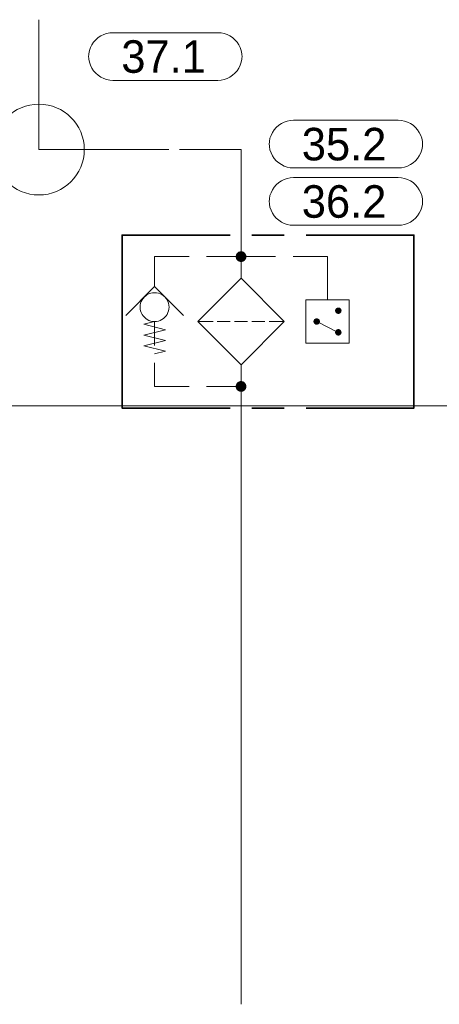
# Model space of a CAD drawing. Header units: millimetres. Extents: x 0 to 203, y 0 to 47.
# Tile 47 of 196: x 37.87 to 39.4, y 3.48 to 7.05. Entities that reach past the tile are written whole.
import ezdxf

# ---------------------------------------------------------------- set-up
doc = ezdxf.new("R2010")
doc.units = ezdxf.units.MM
for name, color, linetype in [('PDF_Geomertry', 7, 'Continuous'), ('PDF_Solid Fills', 7, 'Continuous'), ('PDF_Text', 7, 'Continuous')]:
    doc.layers.add(name, color=color, linetype=linetype)
doc.styles.add('PDF Arial', font='txt')

msp = doc.modelspace()

# ---------------------------------------------------------------- hatches: boundary and pattern name
at = {"layer": 'PDF_Solid Fills', "transparency": 33554559}
for points in [[(38.6785, 6.1943), (38.659, 6.1971), (38.6599, 6.1993)], [(38.6785, 6.1943), (38.659, 6.1943), (38.659, 6.1971)], [(38.6785, 6.1943), (38.659, 6.1915), (38.659, 6.1943)], [(38.6785, 6.1943), (38.6599, 6.1896), (38.659, 6.1915)], [(38.6785, 6.1943), (38.6599, 6.1993), (38.6604, 6.2021)], [(38.6785, 6.1943), (38.6604, 6.1868), (38.6599, 6.1896)], [(38.6785, 6.1943), (38.6604, 6.2021), (38.6613, 6.204)], [(38.6785, 6.1943), (38.6613, 6.1846), (38.6604, 6.1868)], [(38.6785, 6.1943), (38.6613, 6.204), (38.6626, 6.2062)], [(38.6785, 6.1943), (38.6626, 6.1826), (38.6613, 6.1846)], [(38.6785, 6.1943), (38.6626, 6.2062), (38.6646, 6.2082)], [(38.6785, 6.1943), (38.6646, 6.1804), (38.6626, 6.1826)], [(38.6785, 6.1943), (38.6646, 6.2082), (38.6668, 6.2096)], [(38.6785, 6.1943), (38.6668, 6.179), (38.6646, 6.1804)], [(38.6785, 6.1943), (38.6668, 6.2096), (38.6687, 6.2118)], [(38.6785, 6.1943), (38.6687, 6.1776), (38.6668, 6.179)], [(38.6785, 6.1943), (38.6687, 6.2118), (38.671, 6.2124)], [(38.6785, 6.1943), (38.671, 6.1763), (38.6687, 6.1776)], [(38.6785, 6.1943), (38.671, 6.2124), (38.6737, 6.2132)], [(38.6785, 6.1943), (38.6737, 6.1757), (38.671, 6.1763)], [(38.6785, 6.1943), (38.6737, 6.2132), (38.6757, 6.2138)], [(38.6785, 6.1943), (38.6757, 6.1749), (38.6737, 6.1757)], [(38.6785, 6.1943), (38.6757, 6.2138), (38.6785, 6.2138)], [(38.6785, 6.1943), (38.6785, 6.1749), (38.6757, 6.1749)], [(38.6785, 6.1943), (38.6813, 6.2138), (38.6835, 6.2132)], [(38.6785, 6.1943), (38.6785, 6.2138), (38.6813, 6.2138)], [(38.6785, 6.1943), (38.6835, 6.2132), (38.6862, 6.2124)], [(38.6785, 6.1943), (38.6862, 6.2124), (38.6882, 6.2118)], [(38.6785, 6.1943), (38.6882, 6.2118), (38.6904, 6.2096)], [(38.6785, 6.1943), (38.6904, 6.2096), (38.6924, 6.2082)], [(38.6785, 6.1943), (38.6924, 6.2082), (38.6938, 6.2062)], [(38.6785, 6.1943), (38.6938, 6.2062), (38.6951, 6.204)], [(38.6785, 6.1943), (38.6951, 6.204), (38.6965, 6.2021)], [(38.6785, 6.1943), (38.6965, 6.2021), (38.6974, 6.1993)], [(38.6785, 6.1943), (38.6974, 6.1993), (38.6979, 6.1971)], [(38.6785, 6.1943), (38.6979, 6.1971), (38.6979, 6.1943)], [(38.6785, 6.1943), (38.6813, 6.1749), (38.6785, 6.1749)], [(38.6785, 6.1943), (38.6835, 6.1757), (38.6813, 6.1749)], [(38.6785, 6.1943), (38.6862, 6.1763), (38.6835, 6.1757)], [(38.6785, 6.1943), (38.6882, 6.1776), (38.6862, 6.1763)], [(38.6785, 6.1943), (38.6904, 6.179), (38.6882, 6.1776)], [(38.6785, 6.1943), (38.6924, 6.1804), (38.6904, 6.179)], [(38.6785, 6.1943), (38.6938, 6.1826), (38.6924, 6.1804)], [(38.6785, 6.1943), (38.6951, 6.1846), (38.6938, 6.1826)], [(38.6785, 6.1943), (38.6965, 6.1868), (38.6951, 6.1846)], [(38.6785, 6.1943), (38.6974, 6.1896), (38.6965, 6.1868)], [(38.6785, 6.1943), (38.6979, 6.1915), (38.6974, 6.1896)], [(38.6785, 6.1943), (38.6979, 6.1943), (38.6979, 6.1915)], [(39.0321, 5.9979), (39.0238, 6.0063), (39.0251, 6.0076)], [(39.0321, 5.9979), (39.0251, 6.0076), (39.0265, 6.0082)], [(39.0321, 5.9979), (39.0265, 6.0082), (39.0279, 6.009)], [(39.0321, 5.9979), (39.0279, 6.009), (39.0293, 6.0096)], [(39.0321, 5.9979), (39.0293, 6.0096), (39.0307, 6.0096)], [(39.0321, 5.9979), (39.0307, 6.0096), (39.0321, 6.0096)], [(39.0321, 5.9979), (39.0349, 6.0096), (39.0368, 6.009)], [(39.0321, 5.9979), (39.0335, 6.0096), (39.0349, 6.0096)], [(39.0321, 5.9979), (39.0321, 6.0096), (39.0335, 6.0096)], [(39.0321, 5.9979), (39.0368, 6.009), (39.0382, 6.0082)], [(39.0321, 5.9979), (39.0382, 6.0082), (39.039, 6.0076)], [(39.0321, 5.9979), (39.039, 6.0076), (39.0404, 6.0063)], [(39.0321, 5.9979), (39.0201, 5.9993), (39.021, 6.0012)], [(39.0321, 5.9979), (39.0201, 5.9979), (39.0201, 5.9993)], [(39.0321, 5.9979), (39.0201, 5.9965), (39.0201, 5.9979)], [(39.0321, 5.9979), (39.021, 5.9951), (39.0201, 5.9965)], [(39.0321, 5.9979), (39.021, 6.0026), (39.0215, 6.004)], [(39.0321, 5.9979), (39.021, 6.0012), (39.021, 6.0026)], [(39.0321, 5.9979), (39.021, 5.9938), (39.021, 5.9951)], [(39.0321, 5.9979), (39.0215, 5.9924), (39.021, 5.9938)], [(39.0321, 5.9979), (39.0215, 6.004), (39.0229, 6.0049)], [(39.0321, 5.9979), (39.0229, 5.991), (39.0215, 5.9924)], [(39.0321, 5.9979), (39.0229, 6.0049), (39.0238, 6.0063)], [(39.0321, 5.9979), (39.0238, 5.9896), (39.0229, 5.991)], [(39.0321, 5.9979), (39.0251, 5.9888), (39.0238, 5.9896)], [(39.0321, 5.9979), (39.0265, 5.9874), (39.0251, 5.9888)], [(39.0321, 5.9979), (39.0279, 5.9868), (39.0265, 5.9874)], [(39.0321, 5.9979), (39.0293, 5.9868), (39.0279, 5.9868)], [(39.0321, 5.9979), (39.0307, 5.986), (39.0293, 5.9868)], [(39.0321, 5.9979), (39.0321, 5.986), (39.0307, 5.986)], [(39.0321, 5.9979), (39.0404, 6.0063), (39.0418, 6.0049)], [(39.0321, 5.9979), (39.0418, 6.0049), (39.0424, 6.004)], [(39.0321, 5.9979), (39.0424, 6.004), (39.0432, 6.0026)], [(39.0321, 5.9979), (39.0432, 6.0026), (39.0432, 6.0012)], [(39.0321, 5.9979), (39.0432, 6.0012), (39.0437, 5.9993)], [(39.0321, 5.9979), (39.0437, 5.9993), (39.0437, 5.9979)], [(39.0321, 5.9979), (39.0335, 5.986), (39.0321, 5.986)], [(39.0321, 5.9979), (39.0349, 5.9868), (39.0335, 5.986)], [(39.0321, 5.9979), (39.0368, 5.9868), (39.0349, 5.9868)], [(39.0321, 5.9979), (39.0382, 5.9874), (39.0368, 5.9868)], [(39.0321, 5.9979), (39.039, 5.9888), (39.0382, 5.9874)], [(39.0321, 5.9979), (39.0404, 5.9896), (39.039, 5.9888)], [(39.0321, 5.9979), (39.0418, 5.991), (39.0404, 5.9896)], [(39.0321, 5.9979), (39.0424, 5.9924), (39.0418, 5.991)], [(39.0321, 5.9979), (39.0432, 5.9938), (39.0424, 5.9924)], [(39.0321, 5.9979), (39.0432, 5.9951), (39.0432, 5.9938)], [(39.0321, 5.9979), (39.0437, 5.9965), (39.0432, 5.9951)], [(39.0321, 5.9979), (39.0437, 5.9979), (39.0437, 5.9965)], [(38.9535, 5.959), (38.9418, 5.9604), (38.9424, 5.9618)], [(38.9535, 5.959), (38.9418, 5.959), (38.9418, 5.9604)], [(38.9535, 5.959), (38.9418, 5.9568), (38.9418, 5.959)], [(38.9535, 5.959), (38.9424, 5.9554), (38.9418, 5.9568)], [(38.9535, 5.959), (38.9424, 5.9632), (38.9432, 5.9646)], [(38.9535, 5.959), (38.9424, 5.9618), (38.9424, 5.9632)], [(38.9535, 5.959), (38.9424, 5.954), (38.9424, 5.9554)], [(38.9535, 5.959), (38.9432, 5.9526), (38.9424, 5.954)], [(38.9535, 5.959), (38.9432, 5.9646), (38.9438, 5.966)], [(38.9535, 5.959), (38.9438, 5.9513), (38.9432, 5.9526)], [(38.9535, 5.959), (38.9438, 5.966), (38.9451, 5.9674)], [(38.9535, 5.959), (38.9451, 5.9507), (38.9438, 5.9513)], [(38.9535, 5.959), (38.9451, 5.9674), (38.9465, 5.9679)], [(38.9535, 5.959), (38.9465, 5.9493), (38.9451, 5.9507)], [(38.9535, 5.959), (38.9465, 5.9679), (38.9474, 5.9688)], [(38.9535, 5.959), (38.9474, 5.9485), (38.9465, 5.9493)], [(38.9535, 5.959), (38.9474, 5.9688), (38.9487, 5.9693)], [(38.9535, 5.959), (38.9487, 5.9479), (38.9474, 5.9485)], [(38.9535, 5.959), (38.9487, 5.9693), (38.9507, 5.9701)], [(38.9535, 5.959), (38.9507, 5.9471), (38.9487, 5.9479)], [(38.9535, 5.959), (38.9507, 5.9701), (38.9521, 5.9701)], [(38.9535, 5.959), (38.9521, 5.9471), (38.9507, 5.9471)], [(38.9535, 5.959), (38.9521, 5.9701), (38.9535, 5.9707)], [(38.9535, 5.959), (38.9535, 5.9471), (38.9521, 5.9471)], [(38.9535, 5.959), (38.9535, 5.9707), (38.9549, 5.9701)], [(38.9535, 5.959), (38.9563, 5.9701), (38.9576, 5.9693)], [(38.9535, 5.959), (38.9549, 5.9701), (38.9563, 5.9701)], [(38.9535, 5.959), (38.9576, 5.9693), (38.959, 5.9688)], [(38.9535, 5.959), (38.959, 5.9688), (38.9604, 5.9679)], [(38.9535, 5.959), (38.9604, 5.9679), (38.9618, 5.9674)], [(38.9535, 5.959), (38.9618, 5.9674), (38.9626, 5.966)], [(38.9535, 5.959), (38.9626, 5.966), (38.964, 5.9646)], [(38.9535, 5.959), (38.964, 5.9646), (38.9646, 5.9632)], [(38.9535, 5.959), (38.9646, 5.9632), (38.9646, 5.9618)], [(38.9535, 5.959), (38.9646, 5.9618), (38.9654, 5.9604)], [(38.9535, 5.959), (38.9654, 5.9604), (38.9654, 5.959)], [(38.9535, 5.959), (38.9549, 5.9471), (38.9535, 5.9471)], [(38.9535, 5.959), (38.9563, 5.9471), (38.9549, 5.9471)], [(38.9535, 5.959), (38.9576, 5.9479), (38.9563, 5.9471)], [(38.9535, 5.959), (38.959, 5.9485), (38.9576, 5.9479)], [(38.9535, 5.959), (38.9604, 5.9493), (38.959, 5.9485)], [(38.9535, 5.959), (38.9618, 5.9507), (38.9604, 5.9493)], [(38.9535, 5.959), (38.9626, 5.9513), (38.9618, 5.9507)], [(38.9535, 5.959), (38.964, 5.9526), (38.9626, 5.9513)], [(38.9535, 5.959), (38.9646, 5.954), (38.964, 5.9526)], [(38.9535, 5.959), (38.9646, 5.9554), (38.9646, 5.954)], [(38.9535, 5.959), (38.9654, 5.9568), (38.9646, 5.9554)], [(38.9535, 5.959), (38.9654, 5.959), (38.9654, 5.9568)], [(39.0321, 5.9193), (39.0201, 5.9207), (39.021, 5.9221)], [(39.0321, 5.9193), (39.0201, 5.9193), (39.0201, 5.9207)], [(39.0321, 5.9193), (39.0201, 5.9179), (39.0201, 5.9193)], [(39.0321, 5.9193), (39.021, 5.9165), (39.0201, 5.9179)], [(39.0321, 5.9193), (39.021, 5.9235), (39.0215, 5.9249)], [(39.0321, 5.9193), (39.021, 5.9221), (39.021, 5.9235)], [(39.0321, 5.9193), (39.021, 5.9146), (39.021, 5.9165)], [(39.0321, 5.9193), (39.0215, 5.9132), (39.021, 5.9146)], [(39.0321, 5.9193), (39.0215, 5.9249), (39.0229, 5.9263)], [(39.0321, 5.9193), (39.0229, 5.9124), (39.0215, 5.9132)], [(39.0321, 5.9193), (39.0229, 5.9263), (39.0238, 5.9276)], [(39.0321, 5.9193), (39.0238, 5.911), (39.0229, 5.9124)], [(39.0321, 5.9193), (39.0238, 5.9276), (39.0251, 5.9285)], [(39.0321, 5.9193), (39.0251, 5.9096), (39.0238, 5.911)], [(39.0321, 5.9193), (39.0251, 5.9285), (39.0265, 5.9299)], [(39.0321, 5.9193), (39.0265, 5.909), (39.0251, 5.9096)], [(39.0321, 5.9193), (39.0265, 5.9299), (39.0279, 5.9304)], [(39.0321, 5.9193), (39.0279, 5.9082), (39.0265, 5.909)], [(39.0321, 5.9193), (39.0279, 5.9304), (39.0293, 5.9304)], [(39.0321, 5.9193), (39.0293, 5.9082), (39.0279, 5.9082)], [(39.0321, 5.9193), (39.0293, 5.9304), (39.0307, 5.9313)], [(39.0321, 5.9193), (39.0307, 5.9076), (39.0293, 5.9082)], [(39.0321, 5.9193), (39.0307, 5.9313), (39.0321, 5.9313)], [(39.0321, 5.9193), (39.0321, 5.9076), (39.0307, 5.9076)], [(39.0321, 5.9193), (39.0335, 5.9313), (39.0349, 5.9304)], [(39.0321, 5.9193), (39.0321, 5.9313), (39.0335, 5.9313)], [(39.0321, 5.9193), (39.0368, 5.9304), (39.0382, 5.9299)], [(39.0321, 5.9193), (39.0349, 5.9304), (39.0368, 5.9304)], [(39.0321, 5.9193), (39.0382, 5.9299), (39.039, 5.9285)], [(39.0321, 5.9193), (39.039, 5.9285), (39.0404, 5.9276)], [(39.0321, 5.9193), (39.0404, 5.9276), (39.0418, 5.9263)], [(39.0321, 5.9193), (39.0418, 5.9263), (39.0424, 5.9249)], [(39.0321, 5.9193), (39.0424, 5.9249), (39.0432, 5.9235)], [(39.0321, 5.9193), (39.0432, 5.9235), (39.0432, 5.9221)], [(39.0321, 5.9193), (39.0432, 5.9221), (39.0437, 5.9207)], [(39.0321, 5.9193), (39.0437, 5.9207), (39.0437, 5.9193)], [(39.0321, 5.9193), (39.0335, 5.9076), (39.0321, 5.9076)], [(39.0321, 5.9193), (39.0349, 5.9082), (39.0335, 5.9076)], [(39.0321, 5.9193), (39.0368, 5.9082), (39.0349, 5.9082)], [(39.0321, 5.9193), (39.0382, 5.909), (39.0368, 5.9082)], [(39.0321, 5.9193), (39.039, 5.9096), (39.0382, 5.909)], [(39.0321, 5.9193), (39.0404, 5.911), (39.039, 5.9096)], [(39.0321, 5.9193), (39.0418, 5.9124), (39.0404, 5.911)], [(39.0321, 5.9193), (39.0424, 5.9132), (39.0418, 5.9124)], [(39.0321, 5.9193), (39.0432, 5.9146), (39.0424, 5.9132)], [(39.0321, 5.9193), (39.0432, 5.9165), (39.0432, 5.9146)], [(39.0321, 5.9193), (39.0437, 5.9179), (39.0432, 5.9165)], [(39.0321, 5.9193), (39.0437, 5.9193), (39.0437, 5.9179)], [(38.6785, 5.7229), (38.659, 5.7257), (38.6599, 5.7276)], [(38.6785, 5.7229), (38.659, 5.7229), (38.659, 5.7257)], [(38.6785, 5.7229), (38.659, 5.7201), (38.659, 5.7229)], [(38.6785, 5.7229), (38.6599, 5.7179), (38.659, 5.7201)], [(38.6785, 5.7229), (38.6599, 5.7276), (38.6604, 5.7304)], [(38.6785, 5.7229), (38.6604, 5.7151), (38.6599, 5.7179)], [(38.6785, 5.7229), (38.6604, 5.7304), (38.6613, 5.7326)], [(38.6785, 5.7229), (38.6613, 5.7132), (38.6604, 5.7151)], [(38.6785, 5.7229), (38.6613, 5.7326), (38.6626, 5.7346)], [(38.6785, 5.7229), (38.6626, 5.711), (38.6613, 5.7132)], [(38.6785, 5.7229), (38.6626, 5.7346), (38.6646, 5.7368)], [(38.6785, 5.7229), (38.6646, 5.709), (38.6626, 5.711)], [(38.6785, 5.7229), (38.6646, 5.7368), (38.6668, 5.7388)], [(38.6785, 5.7229), (38.6668, 5.7076), (38.6646, 5.709)], [(38.6785, 5.7229), (38.6668, 5.7388), (38.6687, 5.7401)], [(38.6785, 5.7229), (38.6687, 5.7062), (38.6668, 5.7076)], [(38.6785, 5.7229), (38.6687, 5.7401), (38.671, 5.741)], [(38.6785, 5.7229), (38.671, 5.7049), (38.6687, 5.7062)], [(38.6785, 5.7229), (38.671, 5.741), (38.6737, 5.7415)], [(38.6785, 5.7229), (38.6737, 5.704), (38.671, 5.7049)], [(38.6785, 5.7229), (38.6737, 5.7415), (38.6757, 5.7424)], [(38.6785, 5.7229), (38.6757, 5.7035), (38.6737, 5.704)], [(38.6785, 5.7229), (38.6757, 5.7424), (38.6785, 5.7424)], [(38.6785, 5.7229), (38.6785, 5.7035), (38.6757, 5.7035)], [(38.6785, 5.7229), (38.6813, 5.7424), (38.6835, 5.7415)], [(38.6785, 5.7229), (38.6785, 5.7424), (38.6813, 5.7424)], [(38.6785, 5.7229), (38.6835, 5.7415), (38.6862, 5.741)], [(38.6785, 5.7229), (38.6862, 5.741), (38.6882, 5.7401)], [(38.6785, 5.7229), (38.6882, 5.7401), (38.6904, 5.7388)], [(38.6785, 5.7229), (38.6904, 5.7388), (38.6924, 5.7368)], [(38.6785, 5.7229), (38.6924, 5.7368), (38.6938, 5.7346)], [(38.6785, 5.7229), (38.6938, 5.7346), (38.6951, 5.7326)], [(38.6785, 5.7229), (38.6951, 5.7326), (38.6965, 5.7304)], [(38.6785, 5.7229), (38.6965, 5.7304), (38.6974, 5.7276)], [(38.6785, 5.7229), (38.6974, 5.7276), (38.6979, 5.7257)], [(38.6785, 5.7229), (38.6979, 5.7257), (38.6979, 5.7229)], [(38.6785, 5.7229), (38.6813, 5.7035), (38.6785, 5.7035)], [(38.6785, 5.7229), (38.6835, 5.704), (38.6813, 5.7035)], [(38.6785, 5.7229), (38.6862, 5.7049), (38.6835, 5.704)], [(38.6785, 5.7229), (38.6882, 5.7062), (38.6862, 5.7049)], [(38.6785, 5.7229), (38.6904, 5.7076), (38.6882, 5.7062)], [(38.6785, 5.7229), (38.6924, 5.709), (38.6904, 5.7076)], [(38.6785, 5.7229), (38.6938, 5.711), (38.6924, 5.709)], [(38.6785, 5.7229), (38.6951, 5.7132), (38.6938, 5.711)], [(38.6785, 5.7229), (38.6965, 5.7151), (38.6951, 5.7132)], [(38.6785, 5.7229), (38.6974, 5.7179), (38.6965, 5.7151)], [(38.6785, 5.7229), (38.6979, 5.7201), (38.6974, 5.7179)], [(38.6785, 5.7229), (38.6979, 5.7229), (38.6979, 5.7201)]]:
    msp.add_hatch(color=256, dxfattribs=at).paths.add_polyline_path(points)

# ---------------------------------------------------------------- linework, layer by layer
at = {"layer": 'PDF_Geomertry', "lineweight": 15}
for points in [[(37.9438, 6.9763), (37.9438, 7.0549), (37.9438, 6.5832), (38.4154, 6.5832), (38.3368, 6.5832)], [(38.6785, 6.116), (38.6785, 6.2729), (38.6785, 6.5832), (38.4543, 6.5832)], [(38.364, 6.0854), (38.364, 6.116), (38.364, 6.1943), (38.4896, 6.1943)], [(38.5529, 6.1943), (38.6785, 6.1943), (38.8043, 6.1943)], [(38.9924, 6.0374), (38.9924, 6.1943), (38.8674, 6.1943)], [(38.259, 5.9804), (38.364, 6.0854), (38.4688, 5.9804)], [(38.364, 5.841), (38.4035, 5.8507), (38.3251, 5.8701), (38.4035, 5.8901), (38.3251, 5.9096), (38.4035, 5.929), (38.3251, 5.9485), (38.364, 5.959), (38.364, 5.8721)], [(38.5765, 5.959), (38.5215, 5.959)], [(38.639, 5.959), (38.5918, 5.959)], [(38.6549, 5.959), (38.7021, 5.959)], [(38.7174, 5.959), (38.7646, 5.959)], [(38.8354, 5.959), (38.7807, 5.959)], [(38.9535, 5.959), (39.0321, 5.9193)], [(38.364, 5.809), (38.364, 5.7229), (38.4896, 5.7229)], [(38.6785, 5.8013), (38.6785, 5.6443), (38.6785, 3.479)], [(38.5529, 5.7229), (38.6785, 5.7229)], [(3.7126, 5.6521), (45.1654, 5.6521)]]:
    msp.add_lwpolyline(points, dxfattribs=at)
for points in [[(38.5938, 7.0076), (38.6057, 7.0068), (38.6168, 7.0049), (38.6279, 7.0012), (38.6382, 6.9957), (38.6479, 6.9896), (38.6563, 6.9818), (38.664, 6.9729), (38.6701, 6.9638), (38.6757, 6.9535), (38.6793, 6.9424), (38.6813, 6.9313), (38.6821, 6.9193), (38.6821, 6.9235), (38.6813, 6.9118), (38.6793, 6.9007), (38.6757, 6.8896), (38.6701, 6.879), (38.664, 6.8693), (38.6563, 6.861), (38.6479, 6.8535), (38.6382, 6.8465), (38.6279, 6.8415), (38.6168, 6.8382), (38.6057, 6.8354), (38.5938, 6.8346), (38.2126, 6.8346), (38.2015, 6.8354), (38.1896, 6.8382), (38.1793, 6.8415), (38.1687, 6.8465), (38.159, 6.8535), (38.1501, 6.861), (38.1424, 6.8693), (38.1363, 6.879), (38.1313, 6.8896), (38.1271, 6.9007), (38.1251, 6.9118), (38.1243, 6.9235), (38.1243, 6.9193), (38.1251, 6.9313), (38.1271, 6.9424), (38.1313, 6.9535), (38.1363, 6.9638), (38.1424, 6.9729), (38.1501, 6.9818), (38.159, 6.9896), (38.1687, 6.9957), (38.1793, 7.0012), (38.1896, 7.0049), (38.2015, 7.0068), (38.2126, 7.0076), (38.5938, 7.0076)], [(39.2501, 6.6896), (39.2618, 6.6887), (39.2729, 6.6868), (39.284, 6.6826), (39.2946, 6.6776), (39.3043, 6.6715), (39.3126, 6.6638), (39.3201, 6.6549), (39.3265, 6.6451), (39.3321, 6.6346), (39.3354, 6.6243), (39.3376, 6.6124), (39.3382, 6.6013), (39.3382, 6.6049), (39.3376, 6.5938), (39.3354, 6.5818), (39.3321, 6.5715), (39.3265, 6.561), (39.3201, 6.5513), (39.3126, 6.5424), (39.3043, 6.5346), (39.2946, 6.5285), (39.284, 6.5235), (39.2729, 6.5193), (39.2618, 6.5174), (39.2501, 6.5165), (38.8688, 6.5165), (38.8576, 6.5174), (38.846, 6.5193), (38.8354, 6.5235), (38.8251, 6.5285), (38.8154, 6.5346), (38.8063, 6.5424), (38.7987, 6.5513), (38.7924, 6.561), (38.7876, 6.5715), (38.7835, 6.5818), (38.7813, 6.5938), (38.7807, 6.6049), (38.7807, 6.6013), (38.7813, 6.6124), (38.7835, 6.6243), (38.7876, 6.6346), (38.7924, 6.6451), (38.7987, 6.6549), (38.8063, 6.6638), (38.8154, 6.6715), (38.8251, 6.6776), (38.8354, 6.6826), (38.846, 6.6868), (38.8576, 6.6887), (38.8688, 6.6896), (39.2501, 6.6896)], [(39.2501, 6.4813), (39.2618, 6.4804), (39.2729, 6.4785), (39.284, 6.4743), (39.2946, 6.4693), (39.3043, 6.4632), (39.3126, 6.4554), (39.3201, 6.4465), (39.3265, 6.4368), (39.3321, 6.4263), (39.3354, 6.416), (39.3376, 6.404), (39.3382, 6.3929), (39.3382, 6.3965), (39.3376, 6.3854), (39.3354, 6.3735), (39.3321, 6.3632), (39.3265, 6.3526), (39.3201, 6.3429), (39.3126, 6.334), (39.3043, 6.3263), (39.2946, 6.3201), (39.284, 6.3151), (39.2729, 6.311), (39.2618, 6.309), (39.2501, 6.3082), (38.8688, 6.3082), (38.8576, 6.309), (38.846, 6.311), (38.8354, 6.3151), (38.8251, 6.3201), (38.8154, 6.3263), (38.8063, 6.334), (38.7987, 6.3429), (38.7924, 6.3526), (38.7876, 6.3632), (38.7835, 6.3735), (38.7813, 6.3854), (38.7807, 6.3965), (38.7807, 6.3929), (38.7813, 6.404), (38.7835, 6.416), (38.7876, 6.4263), (38.7924, 6.4368), (38.7987, 6.4465), (38.8063, 6.4554), (38.8154, 6.4632), (38.8251, 6.4693), (38.8354, 6.4743), (38.846, 6.4785), (38.8576, 6.4804), (38.8688, 6.4813), (39.2501, 6.4813)], [(38.6785, 6.116), (38.8354, 5.959), (38.6785, 5.8013), (38.5215, 5.959)], [(38.4168, 6.011), (38.416, 6.0179), (38.4146, 6.0249), (38.4126, 6.0313), (38.4099, 6.0374), (38.4057, 6.0429), (38.4015, 6.0479), (38.396, 6.0526), (38.3904, 6.0563), (38.384, 6.0596), (38.3779, 6.0618), (38.371, 6.0632), (38.364, 6.0632), (38.3571, 6.0632), (38.3507, 6.0618), (38.3438, 6.0596), (38.3376, 6.0563), (38.3321, 6.0526), (38.3271, 6.0479), (38.3224, 6.0429), (38.3188, 6.0374), (38.3154, 6.0313), (38.3132, 6.0249), (38.3118, 6.0179), (38.3118, 6.011), (38.3118, 6.004), (38.3132, 5.9971), (38.3154, 5.991), (38.3188, 5.9846), (38.3224, 5.979), (38.3271, 5.9743), (38.3321, 5.9693), (38.3376, 5.966), (38.3438, 5.9624), (38.3507, 5.9604), (38.3571, 5.959), (38.364, 5.959), (38.371, 5.959), (38.3779, 5.9604), (38.384, 5.9624), (38.3904, 5.966), (38.396, 5.9693), (38.4015, 5.9743), (38.4057, 5.979), (38.4099, 5.9846), (38.4126, 5.991), (38.4146, 5.9971), (38.416, 6.004), (38.4168, 6.011)], [(38.914, 5.8799), (39.0715, 5.8799), (39.0715, 6.0374), (38.914, 6.0374), (38.914, 5.8799)]]:
    msp.add_lwpolyline(points, close=True, dxfattribs=at)
at = {"layer": 'PDF_Geomertry', "lineweight": 35}
for points in [[(38.639, 5.6443), (38.246, 5.6443), (38.246, 6.2729), (38.639, 6.2729)], [(38.7174, 6.2729), (38.8354, 6.2729)], [(38.9146, 6.2729), (39.3071, 6.2729), (39.3071, 5.6443), (38.9146, 5.6443)], [(38.8354, 5.6443), (38.7174, 5.6443)]]:
    msp.add_lwpolyline(points, dxfattribs=at)
at = {"layer": 'PDF_Geomertry', "lineweight": 0}
for points in [[(38.6687, 6.1943), (38.6687, 6.1929), (38.6687, 6.1915), (38.6696, 6.191), (38.6701, 6.1896), (38.671, 6.1882), (38.6715, 6.1874), (38.6724, 6.1868), (38.6737, 6.186), (38.6743, 6.1854), (38.6757, 6.1846), (38.6771, 6.1846), (38.6785, 6.1846), (38.6799, 6.1846), (38.6807, 6.1846), (38.6821, 6.1854), (38.6835, 6.186), (38.684, 6.1868), (38.6854, 6.1874), (38.6862, 6.1882), (38.6868, 6.1896), (38.6876, 6.191), (38.6876, 6.1915), (38.6882, 6.1929), (38.6882, 6.1943), (38.6882, 6.1957), (38.6876, 6.1971), (38.6876, 6.1979), (38.6868, 6.1993), (38.6862, 6.2007), (38.6854, 6.2013), (38.684, 6.2021), (38.6835, 6.2026), (38.6821, 6.2035), (38.6807, 6.204), (38.6799, 6.204), (38.6785, 6.204), (38.6771, 6.204), (38.6757, 6.204), (38.6743, 6.2035), (38.6737, 6.2026), (38.6724, 6.2021), (38.6715, 6.2013), (38.671, 6.2007), (38.6701, 6.1993), (38.6696, 6.1979), (38.6687, 6.1971), (38.6687, 6.1957), (38.6687, 6.1943)], [(39.0265, 5.9979), (39.0265, 5.9971), (39.0265, 5.9965), (39.0265, 5.9957), (39.0271, 5.9951), (39.0271, 5.9943), (39.0279, 5.9938), (39.0285, 5.9929), (39.0293, 5.9929), (39.0299, 5.9924), (39.0307, 5.9924), (39.0313, 5.9924), (39.0321, 5.9924), (39.0326, 5.9924), (39.0335, 5.9924), (39.034, 5.9924), (39.0349, 5.9929), (39.0354, 5.9929), (39.0363, 5.9938), (39.0368, 5.9943), (39.0368, 5.9951), (39.0376, 5.9957), (39.0376, 5.9965), (39.0376, 5.9971), (39.0382, 5.9979), (39.0376, 5.9985), (39.0376, 5.9993), (39.0376, 5.9999), (39.0368, 6.0007), (39.0368, 6.0012), (39.0363, 6.0021), (39.0354, 6.0026), (39.0349, 6.0026), (39.034, 6.0035), (39.0335, 6.0035), (39.0326, 6.004), (39.0321, 6.004), (39.0313, 6.004), (39.0307, 6.0035), (39.0299, 6.0035), (39.0293, 6.0026), (39.0285, 6.0026), (39.0279, 6.0021), (39.0271, 6.0012), (39.0271, 6.0007), (39.0265, 5.9999), (39.0265, 5.9993), (39.0265, 5.9985), (39.0265, 5.9979)], [(38.9474, 5.959), (38.9474, 5.9576), (38.9479, 5.9568), (38.9479, 5.9562), (38.9487, 5.9554), (38.9487, 5.9549), (38.9493, 5.9549), (38.9501, 5.954), (38.9507, 5.9535), (38.9515, 5.9535), (38.9521, 5.9526), (38.9529, 5.9526), (38.9535, 5.9526), (38.9543, 5.9526), (38.9549, 5.9526), (38.9557, 5.9535), (38.9563, 5.9535), (38.9571, 5.954), (38.9576, 5.9549), (38.9585, 5.9549), (38.9585, 5.9554), (38.959, 5.9562), (38.959, 5.9568), (38.959, 5.9576), (38.959, 5.959), (38.959, 5.9596), (38.959, 5.9604), (38.959, 5.961), (38.9585, 5.9618), (38.9585, 5.9624), (38.9576, 5.9632), (38.9571, 5.9632), (38.9563, 5.9638), (38.9557, 5.9638), (38.9549, 5.9646), (38.9543, 5.9646), (38.9535, 5.9646), (38.9529, 5.9646), (38.9521, 5.9646), (38.9515, 5.9638), (38.9507, 5.9638), (38.9501, 5.9632), (38.9493, 5.9632), (38.9487, 5.9624), (38.9487, 5.9618), (38.9479, 5.961), (38.9479, 5.9604), (38.9474, 5.9596), (38.9474, 5.959)], [(39.0265, 5.9193), (39.0265, 5.9188), (39.0265, 5.9179), (39.0265, 5.9174), (39.0271, 5.9165), (39.0271, 5.916), (39.0279, 5.9151), (39.0285, 5.9146), (39.0293, 5.9146), (39.0299, 5.9138), (39.0307, 5.9138), (39.0313, 5.9138), (39.0321, 5.9132), (39.0326, 5.9138), (39.0335, 5.9138), (39.034, 5.9138), (39.0349, 5.9146), (39.0354, 5.9146), (39.0363, 5.9151), (39.0368, 5.916), (39.0368, 5.9165), (39.0376, 5.9174), (39.0376, 5.9179), (39.0376, 5.9188), (39.0382, 5.9193), (39.0376, 5.9201), (39.0376, 5.9207), (39.0376, 5.9215), (39.0368, 5.9221), (39.0368, 5.9229), (39.0363, 5.9235), (39.0354, 5.9243), (39.0349, 5.9243), (39.034, 5.9249), (39.0335, 5.9249), (39.0326, 5.9249), (39.0321, 5.9249), (39.0313, 5.9249), (39.0307, 5.9249), (39.0299, 5.9249), (39.0293, 5.9243), (39.0285, 5.9243), (39.0279, 5.9235), (39.0271, 5.9229), (39.0271, 5.9221), (39.0265, 5.9215), (39.0265, 5.9207), (39.0265, 5.9201), (39.0265, 5.9193)], [(38.6687, 5.7229), (38.6687, 5.7215), (38.6687, 5.7201), (38.6696, 5.7193), (38.6701, 5.7179), (38.671, 5.7165), (38.6715, 5.716), (38.6724, 5.7151), (38.6737, 5.7146), (38.6743, 5.7138), (38.6757, 5.7132), (38.6771, 5.7132), (38.6785, 5.7132), (38.6799, 5.7132), (38.6807, 5.7132), (38.6821, 5.7138), (38.6835, 5.7146), (38.684, 5.7151), (38.6854, 5.716), (38.6862, 5.7165), (38.6868, 5.7179), (38.6876, 5.7193), (38.6876, 5.7201), (38.6882, 5.7215), (38.6882, 5.7229), (38.6882, 5.7243), (38.6876, 5.7257), (38.6876, 5.7263), (38.6868, 5.7276), (38.6862, 5.729), (38.6854, 5.7299), (38.684, 5.7304), (38.6835, 5.7313), (38.6821, 5.7318), (38.6807, 5.7326), (38.6799, 5.7326), (38.6785, 5.7326), (38.6771, 5.7326), (38.6757, 5.7326), (38.6743, 5.7318), (38.6737, 5.7313), (38.6724, 5.7304), (38.6715, 5.7299), (38.671, 5.729), (38.6701, 5.7276), (38.6696, 5.7263), (38.6687, 5.7257), (38.6687, 5.7243), (38.6687, 5.7229)]]:
    msp.add_lwpolyline(points, close=True, dxfattribs=at)
at = {"layer": 'PDF_Geomertry', "lineweight": 15}
msp.add_circle((37.9435, 6.5832), 0.165, dxfattribs=at)

# ---------------------------------------------------------------- texts
at = {"layer": 'PDF_Text', "char_height": 0.11811, "attachment_point": 7, "style": 'PDF Arial'}
for s, insert in [('37.1', (38.2432, 6.8603)), ('35.2', (38.8993, 6.5422)), ('36.2', (38.8993, 6.3339))]:
    msp.add_mtext(s, dxfattribs=dict(at, insert=insert))

doc.saveas('drawing.dxf')
